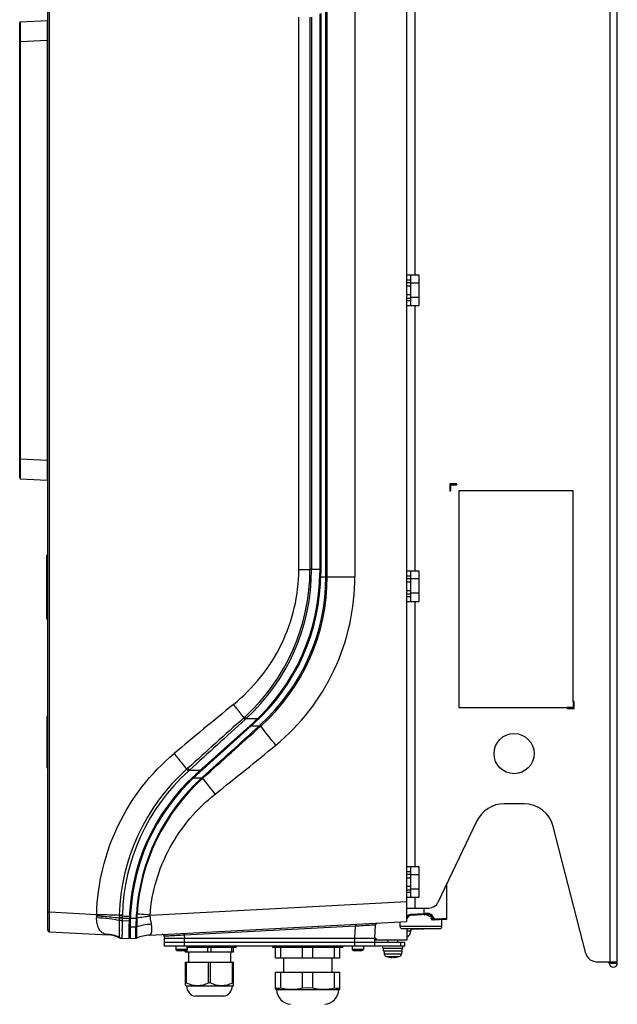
# Model space of a CAD drawing. Header units: millimetres. Extents: x 0 to 3364, y 0 to 2378.
# Tile 30 of 36: x 1997 to 2295, y 740 to 1231. Entities that reach past the tile are written whole.
import ezdxf

# ---------------------------------------------------------------- set-up
doc = ezdxf.new("R2010")
doc.units = ezdxf.units.MM
doc.header["$LTSCALE"] = 185.02
doc.layers.add('00_COMPONENTS', color=7, linetype='CONTINUOUS')

msp = doc.modelspace()

# ---------------------------------------------------------------- linework, layer by layer
at = {"layer": '00_COMPONENTS', "color": 9, "linetype": 'CONTINUOUS'}
for p, q in [((2291.93, 760.97), (2291.93, 1433.97)), ((2012.18, 786.06), (2012.18, 1402.87)), ((2136.49, 956.75), (2136.49, 1232.18)), ((2142.09, 1232.18), (2142.09, 956.75)), ((2142.84, 1232.18), (2142.84, 956.75)), ((2150.01, 953.19), (2150.01, 1235.74)), ((2150.7, 953.19), (2150.7, 1235.74)), ((2164.5, 1235.74), (2164.5, 953.19)), ((2194.43, 1235.82), (2194.43, 1103.62)), ((1997.23, 1219.79), (1997.71, 1219.79)), ((2010.95, 1220.49), (1997.71, 1219.79)), ((1997.71, 1011.93), (1997.71, 1219.79)), ((2010.95, 1220.49), (2010.95, 1011.23)), ((2010.95, 1220.49), (2011.23, 1220.49)), ((2190.43, 1099.82), (2192.43, 1099.82)), ((2190.43, 1092.12), (2192.43, 1092.12)), ((2194.43, 1088.32), (2194.43, 956.12)), ((1997.23, 1011.93), (1997.71, 1011.93)), ((1997.71, 1011.93), (2010.95, 1011.23)), ((2010.95, 1011.23), (2011.23, 1011.23)), ((2010.95, 1011.23), (2010.95, 1010.39)), ((2010.95, 1010.39), (2010.95, 1009.01)), ((2011.23, 956.72), (2010.73, 956.72)), ((2136.49, 956.75), (2142.09, 956.75)), ((2146.93, 956.75), (2142.09, 956.75)), ((2147.43, 954.97), (2146.93, 954.97)), ((2147.42, 953.19), (2164.5, 953.19)), ((2190.43, 952.32), (2192.43, 952.32)), ((2190.43, 944.62), (2192.43, 944.62)), ((2011.23, 939.22), (2010.73, 939.22)), ((2194.43, 940.82), (2194.43, 808.62)), ((2011.23, 880.67), (2011.03, 880.67)), ((2109.53, 883.2), (2109.08, 882.79)), ((2109.77, 882.02), (2109.08, 882.79)), ((2110.23, 882.44), (2109.53, 883.2)), ((2110.23, 882.44), (2109.77, 882.02)), ((2110.23, 882.44), (2115.99, 882.44)), ((2112.86, 878.88), (2116.87, 878.88)), ((2114.02, 879.91), (2113.68, 880.29)), ((2116.87, 878.88), (2117.12, 879.1)), ((2116.87, 878.88), (2117.24, 878.46)), ((2117.12, 879.1), (2117.49, 878.68)), ((2117.24, 878.46), (2117.49, 878.68)), ((2011.23, 860.67), (2011.03, 860.67)), ((2080.55, 857.17), (2080.38, 857.02)), ((2081.14, 857.7), (2080.55, 857.17)), ((2081.39, 856.25), (2080.55, 857.17)), ((2081.98, 856.78), (2081.14, 857.7)), ((2081.98, 856.78), (2081.39, 856.25)), ((2081.98, 856.78), (2087.58, 856.78)), ((2085.52, 854.26), (2085.19, 854.63)), ((2084.07, 852.92), (2088.15, 852.92)), ((2088.15, 852.92), (2088.34, 853.09)), ((2088.15, 852.92), (2088.45, 852.58)), ((2088.34, 853.09), (2088.64, 852.75)), ((2088.45, 852.58), (2088.64, 852.75)), ((2190.43, 804.82), (2192.43, 804.82)), ((2190.43, 797.12), (2192.43, 797.12)), ((2062.28, 784.47), (2190.43, 791.18)), ((2194.43, 793.32), (2194.43, 787.97)), ((2011.23, 786.06), (2012.18, 786.06)), ((2012.18, 786.06), (2035.65, 784.83)), ((2199, 785.15), (2199, 787.97)), ((2035.63, 784.15), (2035.65, 784.83)), ((2046.92, 782.96), (2046.91, 781.87)), ((2046.91, 781.87), (2046.91, 781.79)), ((2046.94, 784.14), (2046.92, 782.96)), ((2048.43, 783.04), (2046.92, 783.05)), ((2048.43, 782.97), (2046.92, 782.96)), ((2046.95, 784.5), (2046.94, 784.14)), ((2048.29, 784.11), (2046.94, 784.14)), ((2048.45, 784.46), (2046.95, 784.5)), ((2048.44, 784.11), (2048.29, 784.11)), ((2048.44, 784.11), (2048.43, 783.04)), ((2048.43, 783.04), (2048.43, 782.97)), ((2048.43, 782.97), (2051.97, 782.97)), ((2048.43, 782.97), (2048.44, 781.7)), ((2048.45, 784.46), (2048.44, 784.11)), ((2048.44, 781.7), (2051.94, 781.68)), ((2052.49, 783.45), (2052, 783.47)), ((2052.48, 782.96), (2055.35, 782.97)), ((2055.46, 784.97), (2055.79, 784.95)), ((2062.26, 783.85), (2062.28, 784.47)), ((2199, 785.15), (2192.41, 784.8)), ((2199.59, 785.18), (2199, 785.15)), ((2200.86, 785.24), (2199.59, 785.18)), ((2200.96, 785.24), (2200.86, 785.24)), ((2202.67, 783.84), (2201.59, 783.78)), ((2208.07, 782.6), (2204.24, 782.41)), ((2209.36, 782.67), (2208.07, 782.6)), ((2210.43, 782.72), (2209.36, 782.67)), ((2052.43, 779.94), (2051.93, 779.91)), ((2052.43, 778.54), (2055.23, 778.6)), ((2164.76, 778.9), (2079.34, 774.43)), ((2164.45, 772.97), (2164.76, 778.9)), ((2207.93, 778.77), (2186.93, 778.77)), ((2190.43, 776.67), (2192.43, 776.67)), ((2195.72, 777.57), (2195.72, 777.77)), ((2197.68, 777.77), (2197.68, 777.57)), ((2046.98, 773.27), (2047.01, 773.24)), ((2047.99, 772.94), (2047.86, 772.95)), ((2062.06, 774.47), (2062.11, 774.48)), ((2079.34, 774.43), (2079.42, 772.97)), ((2079.43, 768.97), (2079.43, 772.97)), ((2164.43, 768.97), (2164.43, 772.97)), ((2187.43, 768.97), (2187.43, 770.97)), ((2080.73, 767.37), (2075.13, 767.37)), ((2080.6, 767.14), (2075.26, 767.14)), ((2168.73, 767.37), (2163.13, 767.37)), ((2168.6, 767.14), (2163.26, 767.14)), ((2179.06, 765.2), (2187.81, 765.2)), ((2180.23, 763.8), (2186.64, 763.8)), ((2293.43, 760.97), (2293.43, 760.47)), ((2291.43, 760.47), (2295.43, 760.47))]:
    msp.add_line(p, q, dxfattribs=at)
at = {"layer": '00_COMPONENTS', "color": 3, "linetype": 'CONTINUOUS'}
for p, q in [((2295.43, 760.47), (2295.43, 1434.47)), ((2190.43, 1103.62), (2196.46, 1103.62)), ((2196.46, 1103.62), (2196.46, 1088.32)), ((2190.43, 1088.32), (2196.46, 1088.32)), ((2215.43, 999.47), (2211.93, 999.47)), ((2211.93, 999.47), (2211.93, 995.97)), ((2212.43, 998.97), (2215.43, 998.97)), ((2212.43, 995.97), (2212.43, 998.97)), ((2215.43, 998.97), (2215.43, 999.47)), ((2211.93, 995.97), (2212.43, 995.97)), ((2190.43, 956.12), (2196.46, 956.12)), ((2196.46, 956.12), (2196.46, 940.82)), ((2190.43, 940.82), (2196.46, 940.82)), ((2273.93, 890.97), (2273.43, 890.97)), ((2273.43, 890.97), (2273.43, 887.97)), ((2273.93, 887.47), (2273.93, 890.97)), ((2273.43, 887.97), (2270.43, 887.97)), ((2270.43, 887.97), (2270.43, 887.47)), ((2270.43, 887.47), (2273.93, 887.47)), ((2248.93, 839.97), (2238.93, 839.97)), ((2225.41, 831.45), (2205.92, 790.8)), ((2279.73, 765.24), (2263.46, 828.69)), ((2190.43, 808.62), (2196.46, 808.62)), ((2196.46, 808.62), (2196.46, 793.32)), ((2190.43, 793.32), (2196.46, 793.32)), ((2190.43, 787.97), (2201.41, 787.97)), ((2283.13, 761.69), (2285.53, 760.97)), ((2295.43, 760.97), (2285.53, 760.97)), ((2291.43, 760.47), (2291.43, 760.97))]:
    msp.add_line(p, q, dxfattribs=at)
at = {"layer": '00_COMPONENTS', "color": 7, "linetype": 'CONTINUOUS'}
for p, q in [((2011.23, 777.07), (2011.23, 1411.86)), ((2190.43, 781.2), (2190.43, 1405.17)), ((2146.93, 1233.74), (2146.93, 955.19)), ((2147.43, 1233.96), (2147.43, 954.97)), ((1997.23, 1002.44), (1997.23, 1229.28)), ((1997.71, 1229.78), (2011.05, 1230.48)), ((2190.43, 1101.12), (2192.43, 1101.12)), ((2192.43, 1088.32), (2192.43, 1103.62)), ((2190.43, 1098.12), (2192.43, 1098.12)), ((2196.46, 1099.53), (2192.43, 1099.53)), ((2190.43, 1093.82), (2192.43, 1093.82)), ((2190.43, 1090.82), (2192.43, 1090.82)), ((2196.46, 1092.41), (2192.43, 1092.41)), ((1997.71, 1001.94), (2010.95, 1001.25)), ((2273.43, 995.97), (2216.43, 995.97)), ((2216.43, 995.97), (2216.43, 887.97)), ((2273.43, 890.97), (2273.43, 995.97)), ((2010.73, 931.97), (2010.73, 963.97)), ((2011.23, 963.97), (2010.73, 963.97)), ((2190.43, 953.62), (2192.43, 953.62)), ((2192.43, 940.82), (2192.43, 956.12)), ((2190.43, 950.62), (2192.43, 950.62)), ((2196.46, 952.03), (2192.43, 952.03)), ((2190.43, 946.32), (2192.43, 946.32)), ((2190.43, 943.32), (2192.43, 943.32)), ((2196.46, 944.91), (2192.43, 944.91)), ((2011.23, 931.97), (2010.73, 931.97)), ((2011.23, 883.67), (2011.03, 883.67)), ((2011.03, 857.67), (2011.03, 883.67)), ((2011.13, 884.4), (2011.13, 883.67)), ((2216.43, 887.97), (2270.43, 887.97)), ((2113.52, 880.14), (2085.02, 854.48)), ((2114.02, 879.91), (2085.52, 854.26)), ((2011.23, 857.67), (2011.03, 857.67)), ((2190.43, 806.12), (2192.43, 806.12)), ((2192.43, 793.32), (2192.43, 808.62)), ((2190.43, 803.12), (2192.43, 803.12)), ((2196.46, 804.53), (2192.43, 804.53)), ((2210.43, 782.72), (2210.43, 800.22)), ((2190.43, 798.82), (2192.43, 798.82)), ((2190.43, 795.82), (2192.43, 795.82)), ((2196.46, 797.41), (2192.43, 797.41)), ((2062.06, 774.47), (2190.43, 781.2)), ((2186.93, 781.01), (2186.93, 778.77)), ((2190.78, 783.3), (2190.43, 782.7)), ((2200.88, 784.74), (2192.41, 784.3)), ((2199, 784.67), (2199.36, 784.67)), ((2203.22, 781.87), (2202.41, 783.33)), ((2209.96, 782.22), (2203.22, 781.87)), ((2207.93, 778.77), (2207.93, 782.11)), ((2012.18, 776.07), (2041.49, 774.54)), ((2051.93, 772.73), (2051.93, 780.16)), ((2052.43, 779.94), (2052.43, 772.81)), ((2174.43, 772.97), (2174.77, 779.48)), ((2187.93, 777.77), (2206.93, 777.77)), ((2190.43, 777.77), (2190.43, 771.97)), ((2192.43, 777.77), (2192.43, 776.67)), ((2192.91, 777.77), (2192.91, 777.57)), ((2192.91, 777.57), (2194.52, 777.57)), ((2194.29, 777.57), (2194.29, 777.77)), ((2194.52, 777.77), (2194.52, 777.57)), ((2194.52, 777.77), (2194.52, 777.57)), ((2194.52, 777.57), (2196.68, 777.57)), ((2195.2, 777.57), (2195.2, 777.77)), ((2196.32, 777.77), (2196.32, 777.57)), ((2196.68, 777.57), (2196.68, 777.77)), ((2197.45, 777.77), (2197.45, 777.57)), ((2197.45, 777.57), (2199.11, 777.57)), ((2198.36, 777.57), (2198.36, 777.77)), ((2198.6, 777.77), (2198.6, 777.57)), ((2199.11, 777.77), (2199.11, 777.57)), ((2199.11, 777.57), (2199.11, 777.77)), ((2199.3, 777.57), (2199.3, 777.77)), ((2200.84, 777.57), (2199.3, 777.57)), ((2200.84, 777.77), (2200.84, 777.57)), ((2047.84, 772.94), (2051.93, 772.73)), ((2047.84, 772.94), (2047.84, 772.94)), ((2047.84, 772.94), (2047.84, 772.94)), ((2047.85, 772.95), (2047.99, 772.94)), ((2047.87, 772.94), (2047.85, 772.94)), ((2047.9, 772.94), (2047.87, 772.94)), ((2047.96, 772.94), (2047.9, 772.94)), ((2047.99, 772.94), (2047.96, 772.94)), ((2052.43, 773.57), (2051.93, 773.47)), ((2052.43, 772.81), (2055.26, 772.96)), ((2055.48, 772.99), (2055.59, 773.03)), ((2055.59, 773.03), (2055.59, 773.03)), ((2055.59, 773.03), (2055.59, 773.03)), ((2069.39, 773.85), (2069.43, 772.97)), ((2069.43, 772.97), (2174.93, 772.97)), ((2069.43, 768.97), (2069.43, 772.97)), ((2069.43, 770.97), (2189.43, 770.97)), ((2190.43, 771.97), (2174.38, 771.97)), ((2174.43, 768.97), (2174.43, 772.97)), ((2174.93, 772.97), (2174.93, 771.97)), ((2180.93, 770.97), (2180.93, 771.97)), ((2185.93, 770.97), (2185.93, 771.97)), ((2189.43, 768.97), (2189.43, 770.97)), ((2189.43, 768.97), (2069.43, 768.97)), ((2075.13, 768.97), (2075.13, 767.37)), ((2079.33, 766.57), (2076.53, 766.57)), ((2079.93, 765.97), (2079.93, 766.79)), ((2103.93, 765.97), (2079.93, 765.97)), ((2080.73, 768.97), (2080.73, 767.37)), ((2080.73, 768.47), (2105.32, 768.47)), ((2080.8, 765.97), (2080.8, 768.47)), ((2081.43, 765.97), (2081.43, 760.97)), ((2091.07, 765.97), (2091.07, 768.47)), ((2092.8, 765.97), (2092.8, 768.47)), ((2102.43, 765.97), (2102.43, 760.97)), ((2103.07, 765.97), (2103.07, 768.47)), ((2103.93, 765.97), (2103.93, 768.47)), ((2105.32, 768.97), (2105.32, 768.47)), ((2123.43, 768.97), (2123.43, 768.47)), ((2123.43, 768.47), (2158.43, 768.47)), ((2124.93, 762.97), (2124.93, 768.47)), ((2127.53, 762.97), (2127.53, 768.47)), ((2138.34, 762.97), (2138.34, 768.47)), ((2143.53, 762.97), (2143.53, 768.47)), ((2154.34, 762.97), (2154.34, 768.47)), ((2156.93, 762.97), (2156.93, 768.47)), ((2158.43, 768.97), (2158.43, 768.47)), ((2163.13, 768.97), (2163.13, 767.37)), ((2167.33, 766.57), (2164.53, 766.57)), ((2168.73, 768.97), (2168.73, 767.37)), ((2178.43, 767.97), (2178.43, 768.97)), ((2178.43, 767.97), (2188.43, 767.97)), ((2178.83, 766.67), (2178.83, 767.97)), ((2178.83, 766.67), (2188.03, 766.67)), ((2178.93, 766.67), (2179.06, 765.2)), ((2187.93, 766.67), (2187.81, 765.2)), ((2188.03, 766.67), (2188.03, 767.97)), ((2188.43, 767.97), (2188.43, 768.97)), ((2079.93, 760.97), (2103.93, 760.97)), ((2079.93, 749.41), (2079.93, 760.97)), ((2080.43, 750.71), (2080.43, 760.97)), ((2091.43, 750.71), (2091.43, 760.97)), ((2092.43, 750.71), (2092.43, 760.97)), ((2103.43, 750.71), (2103.43, 760.97)), ((2103.93, 749.41), (2103.93, 760.97)), ((2156.93, 762.97), (2124.93, 762.97)), ((2128.93, 762.97), (2128.93, 755.97)), ((2152.93, 762.97), (2152.93, 755.97)), ((2180.23, 763.8), (2180.98, 763.62)), ((2180.98, 763.62), (2180.98, 763.62)), ((2183.08, 763.62), (2183.43, 763.62)), ((2183.08, 763.4), (2183.08, 763.62)), ((2183.43, 763.62), (2183.78, 763.62)), ((2183.78, 763.62), (2183.78, 763.4)), ((2186.64, 763.8), (2185.88, 763.62)), ((2185.88, 763.62), (2185.88, 763.62)), ((2124.93, 755.97), (2156.93, 755.97)), ((2124.93, 747.5), (2124.93, 755.97)), ((2127.53, 748.16), (2127.53, 755.97)), ((2138.34, 748.16), (2138.34, 755.97)), ((2143.53, 748.16), (2143.53, 755.97)), ((2154.34, 748.16), (2154.34, 755.97)), ((2156.93, 747.5), (2156.93, 755.97)), ((2080.43, 750.71), (2079.93, 750.71)), ((2080.45, 749.05), (2079.93, 749.41)), ((2103.42, 749.05), (2080.45, 749.05)), ((2091.93, 750.7), (2091.43, 750.71)), ((2092.43, 750.71), (2091.93, 750.7)), ((2103.42, 749.05), (2103.93, 749.41)), ((2103.93, 750.71), (2103.43, 750.71)), ((2125.44, 747.23), (2124.93, 747.49)), ((2156.43, 747.23), (2125.44, 747.23)), ((2140.93, 748.04), (2138.34, 748.16)), ((2143.53, 748.16), (2140.93, 748.04)), ((2156.43, 747.23), (2156.93, 747.49)), ((2098.93, 743.97), (2084.93, 743.97))]:
    msp.add_line(p, q, dxfattribs=at)
at = {"layer": '00_COMPONENTS', "color": 3, "linetype": 'CONTINUOUS'}
msp.add_circle((2243.93, 864.97), 10, dxfattribs=at)
at = {"layer": '00_COMPONENTS', "color": 7, "linetype": 'CONTINUOUS'}
for centre, radius, start, end in [((1997.73, 1229.28), 0.5, 93, 180), ((1997.73, 1002.44), 0.5, 180, 267), ((2010.93, 1000.95), 0.3, 0, 87), ((2045.93, 955.19), 101, 312, 360), ((2046.43, 954.97), 101, 312, 360), ((2151.93, 780.16), 100, 132, 180), ((2152.43, 779.94), 100, 132, 180), ((2192.52, 782.3), 2, 93, 150), ((2199.72, 782.62), 2.06, 89.9667, 93.0011), ((2209.93, 782.72), 0.5, 272.9992, 360), ((2012.23, 777.07), 1, 180.0273, 267.0014), ((2012.23, 777.07), 1, 180, 267), ((2175.77, 779.43), 1, 92.9828, 176.9982), ((2187.93, 778.77), 1, 180, 270), ((2188.93, 776.67), 3.5, 297.218, 360), ((2206.93, 778.77), 1, 270, 360), ((2040.7, 759.56), 15, 64.7994, 87), ((2047.94, 774.94), 2, 244.7962, 267.0004), ((2055.21, 773.95), 1, 272.9968, 292.0936), ((2055.21, 773.96), 1.01, 273.0539, 285.7249), ((2063.11, 754.5), 20, 93.0001, 112.0963), ((2068.39, 773.8), 1, 3, 93), ((2075.41, 767.37), 0.28, 180, 237.7308), ((2077.93, 771.37), 5, 237.7308, 253.7398), ((2077.93, 771.37), 5, 286.2602, 302.2692), ((2080.45, 767.37), 0.28, 302.2692, 360), ((2163.41, 767.37), 0.28, 180, 237.7308), ((2165.93, 771.37), 5, 237.7308, 253.7398), ((2165.93, 771.37), 5, 286.2602, 302.2692), ((2168.45, 767.37), 0.28, 302.2692, 360), ((2180.66, 765.34), 1.6, 185, 254.506), ((2183.43, 775.37), 11.99, 258.2142, 265.9364), ((2183.43, 775.37), 11.99, 274.0636, 281.7858), ((2186.21, 765.34), 1.6, 285.494, 355), ((2085.98, 749.41), 5.55, 183.78, 259.0816), ((2097.88, 749.41), 5.55, 280.9184, 356.22), ((2126.23, 755.4), 7.36, 259.8277, 280.1723), ((2132.96, 747.49), 7.53, 182.0242, 265.9673), ((2132.93, 769.89), 22.4, 256.0424, 283.9576), ((2148.93, 769.89), 22.4, 256.0424, 283.9576), ((2148.9, 747.49), 7.53, 274.0327, 357.9758), ((2155.63, 755.4), 7.36, 259.8277, 280.1723)]:
    msp.add_arc(centre, radius, start, end, dxfattribs=at)
at = {"layer": '00_COMPONENTS', "color": 9, "linetype": 'CONTINUOUS'}
for centre, radius, start, end in [((2042.61, 956.81), 99.48, 312.2719, 359.9675), ((2041.97, 956.7), 100.87, 312.5849, 0.0289), ((2050.12, 953.2), 99.89, 312.1176, 359.996), ((2050.56, 953.18), 100.15, 311.9419, 0.0074), ((3866.72, -1277.38), 2793.34, 129.1313, 129.91853), ((569.18, 2767.5), 2454.43, 308.4309, 309.33774), ((2148.27, 781.76), 101.36, 132.0511, 178.4491), ((2149.15, 781.71), 100.73, 132.272, 178.4349), ((2155.61, 778.64), 100.34, 132.2456, 176.3856), ((2155.35, 778.57), 99.76, 132.1079, 176.3367), ((2048.88, 783.19), 13.29, 175.8697, 179.9803), ((2048.37, 796.95), 15.17, 268.0504, 269.1033), ((2048.38, 795.87), 14.17, 267.8539, 268.9797), ((2048.39, 798.36), 16.58, 269.0943, 270.1549), ((2048.41, 797.18), 15.48, 268.9701, 270.1078), ((2144.07, 778.21), 88.84, 176.9314, 179.7464), ((2181.04, 776.97), 125.83, 176.3556, 177.2681), ((2052.73, 823.51), 40.63, 273.6974, 274.1686), ((2162.45, 779.03), 106.84, 177.8748, 180.1981), ((2140.37, 779.54), 84.75, 176.3413, 177.6664), ((2095.12, 508.21), 277.59, 96.7987, 98.1661), ((2192.54, 782.3), 2.5, 93.0196, 96.3562), ((2190.69, 784.7), 8.31, 1.3308, 3.0499), ((2201.05, 782.87), 1.89, 30.9325, 39.9666), ((2134.72, 743.66), 78.94, 28.9727, 30.5954), ((2136.36, 742.86), 78.56, 31.0042, 31.6664), ((2136.83, 743.14), 78.02, 30.2183, 31.0047), ((1941.71, 779.37), 106.72, 358.5764, 358.968), ((2048.09, 774.92), 1.99, 235.9365, 246.2577), ((2048.07, 774.94), 2, 237.8466, 247.5451), ((2048.09, 774.93), 1.99, 246.3183, 263.3164), ((2048.07, 774.95), 2.01, 247.6232, 266.9334), ((2011.83, 776.94), 36.56, 356.718, 356.9707), ((2063.09, 754.77), 19.74, 92.8196, 112.3157)]:
    msp.add_arc(centre, radius, start, end, dxfattribs=at)
at = {"layer": '00_COMPONENTS', "color": 3, "linetype": 'CONTINUOUS'}
for centre, radius, start, end in [((2238.93, 824.97), 15, 90, 154.382), ((2248.93, 824.97), 15, 14.382, 90), ((2201.41, 792.97), 5, 270, 334.382), ((2284.58, 766.48), 5, 194.382, 253.1416), ((2293.43, 760.47), 2, 180, 360)]:
    msp.add_arc(centre, radius, start, end, dxfattribs=at)
at = {"layer": '00_COMPONENTS', "color": 9, "linetype": 'CONTINUOUS'}
for points, knots in [([(1997.71, 1219.79), (1997.71, 1220.44), (1997.7, 1221.72), (1997.7, 1223.57), (1997.7, 1225.27), (1997.7, 1226.77), (1997.7, 1227.85), (1997.7, 1228.57), (1997.7, 1228.99), (1997.71, 1229.31), (1997.69, 1229.57), (1997.72, 1229.68), (1997.69, 1229.78), (1997.71, 1229.78)], [0, 0, 0, 0, 0.195086, 0.382736, 0.555643, 0.707206, 0.831558, 0.881995, 0.923929, 0.956963, 0.980787, 0.995167, 1, 1, 1, 1]), ([(2010.95, 1230.47), (2010.96, 1230.47), (2010.93, 1230.37), (2010.97, 1230.27), (2010.95, 1230.01), (2010.96, 1229.69), (2010.95, 1229.27), (2010.96, 1228.55), (2010.96, 1227.46), (2010.96, 1225.96), (2010.95, 1224.26), (2010.95, 1222.41), (2010.95, 1221.14), (2010.95, 1220.49)], [0, 0, 0, 0, 0.004809, 0.019179, 0.043002, 0.076043, 0.117995, 0.168461, 0.292895, 0.44453, 0.617477, 0.805029, 1, 1, 1, 1]), ([(1997.71, 1001.94), (1997.69, 1001.94), (1997.72, 1002.04), (1997.69, 1002.15), (1997.71, 1002.41), (1997.7, 1002.73), (1997.7, 1003.15), (1997.7, 1003.87), (1997.7, 1004.95), (1997.7, 1006.45), (1997.7, 1008.15), (1997.7, 1010), (1997.71, 1011.28), (1997.71, 1011.93)], [0, 0, 0, 0, 0.004833, 0.019213, 0.043037, 0.076071, 0.118004, 0.168442, 0.292793, 0.444357, 0.617263, 0.804913, 1, 1, 1, 1]), ([(2010.95, 1009.01), (2010.95, 1008.14), (2010.95, 1005.64), (2010.96, 1003.13), (2010.95, 1001.5)], [0, 0, 0, 0, 0.3472, 1, 1, 1, 1]), ([(2010.95, 1001.5), (2010.95, 1001.43), (2010.92, 1001.38), (2010.97, 1001.25), (2010.95, 1001.25)], [0, 0, 0, 0, 0.748993, 1, 1, 1, 1]), ([(2103.85, 889.42), (2113.77, 897.48), (2130.4, 918.08), (2136.49, 943.97), (2136.49, 956.75)], [0, 0, 0, 0, 0.500099, 1, 1, 1, 1]), ([(2125.02, 869.19), (2137.29, 879.23), (2157.48, 905.23), (2164.5, 937.33), (2164.5, 953.19)], [0, 0, 0, 0, 0.499809, 1, 1, 1, 1]), ([(2103.85, 889.42), (2104.32, 888.83), (2106.08, 886.64), (2107.82, 884.43), (2109.08, 882.79)], [0, 0, 0, 0, 0.26694, 1, 1, 1, 1]), ([(2125.02, 869.19), (2124.33, 870.03), (2121.79, 873.17), (2119.28, 876.34), (2117.49, 878.68)], [0, 0, 0, 0, 0.270143, 1, 1, 1, 1]), ([(2035.65, 784.83), (2036.08, 800), (2043.36, 830.48), (2062.61, 855.27), (2074.24, 864.99)], [0, 0, 0, 0, 0.500177, 1, 1, 1, 1]), ([(2074.24, 864.99), (2074.83, 864.28), (2076.97, 861.7), (2079.07, 859.1), (2080.55, 857.17)], [0, 0, 0, 0, 0.27586, 1, 1, 1, 1]), ([(2094.78, 844.8), (2094.24, 845.49), (2092.17, 848.13), (2090.13, 850.78), (2088.64, 852.75)], [0, 0, 0, 0, 0.263115, 1, 1, 1, 1]), ([(2062.28, 784.47), (2063.13, 796.11), (2070.03, 819.25), (2085.63, 837.55), (2094.78, 844.8)], [0, 0, 0, 0, 0.499913, 1, 1, 1, 1]), ([(2012.18, 776.07), (2012.16, 776.08), (2012.19, 776.18), (2012.16, 776.28), (2012.17, 776.54), (2012.16, 777.03), (2012.16, 777.87), (2012.16, 779.09), (2012.16, 780.58), (2012.17, 782.94), (2012.17, 784.79), (2012.18, 786.06)], [0, 0, 0, 0, 0.004866, 0.019267, 0.043097, 0.076151, 0.16852, 0.292865, 0.444423, 0.617285, 1, 1, 1, 1]), ([(2035.59, 783.19), (2037.72, 783.12), (2041.51, 782.85), (2045.29, 782.29), (2046.91, 781.87)], [0, 0, 0, 0, 0.559962, 1, 1, 1, 1]), ([(2039.99, 774.97), (2039.29, 775.2), (2037.9, 775.88), (2036.46, 777.84), (2035.74, 780.36), (2035.59, 782.21), (2035.59, 783.19)], [0, 0, 0, 0, 0.222314, 0.446492, 0.705255, 1, 1, 1, 1]), ([(2035.63, 784.15), (2036.72, 784.08), (2040.49, 783.81), (2044.26, 783.47), (2046.92, 783.05)], [0, 0, 0, 0, 0.288946, 1, 1, 1, 1]), ([(2035.65, 784.83), (2036.74, 784.8), (2040.5, 784.69), (2044.27, 784.58), (2046.95, 784.5)], [0, 0, 0, 0, 0.288945, 1, 1, 1, 1]), ([(2046.91, 781.79), (2046.91, 780.73), (2046.91, 778.78), (2046.91, 776.22), (2046.89, 774.53), (2046.93, 773.65), (2046.94, 773.36), (2046.98, 773.27)], [0, 0, 0, 0, 0.373513, 0.685627, 0.901786, 0.966397, 1, 1, 1, 1]), ([(2047.85, 781.79), (2047.76, 781.79), (2047.45, 781.81), (2047.13, 781.83), (2046.91, 781.87)], [0, 0, 0, 0, 0.289657, 1, 1, 1, 1]), ([(2047.85, 781.71), (2047.76, 781.71), (2047.45, 781.73), (2047.13, 781.75), (2046.91, 781.79)], [0, 0, 0, 0, 0.289572, 1, 1, 1, 1]), ([(2048.44, 781.7), (2048.44, 781.32), (2048.44, 779.91), (2048.44, 778.49), (2048.42, 777.45)], [0, 0, 0, 0, 0.264049, 1, 1, 1, 1]), ([(2062.28, 784.47), (2061.72, 784.51), (2059.56, 784.67), (2057.4, 784.83), (2055.79, 784.95)], [0, 0, 0, 0, 0.256128, 1, 1, 1, 1]), ([(2063, 779.94), (2062.96, 780.25), (2062.76, 781.56), (2062.5, 782.87), (2062.26, 783.85)], [0, 0, 0, 0, 0.237894, 1, 1, 1, 1]), ([(2190.78, 783.3), (2190.8, 783.33), (2190.61, 783.38), (2190.57, 783.44), (2190.49, 783.49)], [0, 0, 0, 0, 0.220984, 1, 1, 1, 1]), ([(2192.41, 784.3), (2192.46, 784.3), (2192.38, 784.57), (2192.42, 784.68), (2192.41, 784.8)], [0, 0, 0, 0, 0.294232, 1, 1, 1, 1]), ([(2199, 784.65), (2199.02, 784.65), (2198.99, 784.78), (2199.01, 784.84), (2199.01, 784.9)], [0, 0, 0, 0, 0.271303, 1, 1, 1, 1]), ([(2200.88, 784.74), (2200.93, 784.75), (2200.96, 785), (2200.97, 785.13), (2200.96, 785.24)], [0, 0, 0, 0, 0.316847, 1, 1, 1, 1]), ([(2203.23, 784.11), (2203, 784.48), (2202.31, 785.11), (2201.4, 785.27), (2200.96, 785.24)], [0, 0, 0, 0, 0.498437, 1, 1, 1, 1]), ([(2203.03, 783.98), (2203.04, 783.99), (2203.07, 784.02), (2203.1, 784.04), (2203.11, 784.06)], [0, 0, 0, 0, 0.510918, 1, 1, 1, 1]), ([(2048.4, 776.72), (2048.4, 776.56), (2048.38, 775.99), (2048.36, 775.42), (2048.34, 775.01)], [0, 0, 0, 0, 0.272819, 1, 1, 1, 1]), ([(2055.26, 772.96), (2055.2, 773.1), (2055.27, 773.65), (2055.19, 774.76), (2055.23, 776.5), (2055.22, 777.85), (2055.23, 778.6)], [0, 0, 0, 0, 0.078713, 0.283109, 0.598, 1, 1, 1, 1]), ([(2055.59, 773.03), (2055.62, 773.05), (2055.57, 773.22), (2055.63, 773.48), (2055.61, 773.97), (2055.62, 774.62), (2055.62, 775.44), (2055.62, 776.8), (2055.62, 777.89), (2055.61, 778.66)], [0, 0, 0, 0, 0.018473, 0.07086, 0.156252, 0.273006, 0.418808, 0.590869, 1, 1, 1, 1]), ([(2063, 779.94), (2062.36, 779.88), (2059.88, 779.63), (2057.41, 779.15), (2055.61, 778.66)], [0, 0, 0, 0, 0.255958, 1, 1, 1, 1]), ([(2062.11, 774.48), (2062.73, 774.62), (2063.2, 776.13), (2063.2, 777.91), (2063.1, 779.23), (2063, 779.94)], [0, 0, 0, 0, 0.329583, 0.625389, 1, 1, 1, 1]), ([(2164.71, 779.85), (2164.73, 779.85), (2164.68, 779.7), (2164.74, 779.56), (2164.73, 779.24), (2164.75, 779.02), (2164.76, 778.9)], [0, 0, 0, 0, 0.075292, 0.289714, 0.613935, 1, 1, 1, 1]), ([(2174.77, 779.48), (2174.78, 779.5), (2174.67, 779.46), (2174.57, 779.49), (2174.31, 779.46), (2173.82, 779.45), (2172.97, 779.39), (2171.74, 779.33), (2170.24, 779.24), (2167.88, 779.1), (2166.03, 778.98), (2164.76, 778.9)], [0, 0, 0, 0, 0.004802, 0.019183, 0.043041, 0.076166, 0.168782, 0.293432, 0.445208, 0.618079, 1, 1, 1, 1]), ([(2039.99, 774.97), (2040.61, 775.01), (2043.04, 774.97), (2045.47, 774.19), (2047.01, 773.24)], [0, 0, 0, 0, 0.256146, 1, 1, 1, 1]), ([(2041.49, 774.54), (2041.65, 774.53), (2040.48, 774.79), (2040.33, 774.87), (2039.99, 774.97)], [0, 0, 0, 0, 0.310414, 1, 1, 1, 1]), ([(2047.01, 773.24), (2047.02, 773.21), (2047.02, 773.19), (2047.1, 773.13), (2047.09, 773.13)], [0, 0, 0, 0, 0.739129, 1, 1, 1, 1]), ([(2048.27, 774.04), (2048.24, 773.77), (2048.21, 773.47), (2048.09, 772.93), (2047.99, 772.94)], [0, 0, 0, 0, 0.723585, 1, 1, 1, 1]), ([(2055.26, 772.96), (2055.26, 772.96), (2055.26, 772.96), (2055.26, 772.96), (2055.26, 772.96)], [0, 0, 0, 0, 0.442577, 1, 1, 1, 1]), ([(2055.26, 772.96), (2055.26, 772.96), (2055.26, 772.96), (2055.26, 772.96), (2055.26, 772.96)], [0, 0, 0, 0, 0.426737, 1, 1, 1, 1]), ([(2079.34, 774.43), (2078.07, 774.36), (2076.22, 774.26), (2073.88, 774.13), (2072.39, 774.05), (2071.17, 773.97), (2070.33, 773.93), (2069.85, 773.89), (2069.59, 773.89), (2069.49, 773.85), (2069.39, 773.87), (2069.39, 773.85)], [0, 0, 0, 0, 0.383154, 0.556035, 0.707509, 0.831726, 0.923974, 0.956982, 0.98078, 0.995157, 1, 1, 1, 1]), ([(2079.29, 775.37), (2079.31, 775.37), (2079.27, 775.22), (2079.33, 775.08), (2079.32, 774.76), (2079.34, 774.55), (2079.34, 774.43)], [0, 0, 0, 0, 0.075293, 0.289715, 0.613935, 1, 1, 1, 1])]:
    msp.add_open_spline(points, degree=3, knots=knots, dxfattribs=at)
at = {"layer": '00_COMPONENTS', "color": 7, "linetype": 'CONTINUOUS'}
for points in [[(2011.05, 1230.48), (2011.11, 1230.48), (2011.17, 1230.5), (2011.21, 1230.53)], [(2200.31, 784.59), (2200.12, 784.65), (2199.92, 784.68), (2199.72, 784.68)], [(2201.34, 783.77), (2201.11, 784.15), (2200.73, 784.46), (2200.31, 784.59)]]:
    msp.add_open_spline(points, degree=3, dxfattribs=at)
at = {"layer": '00_COMPONENTS', "color": 9, "linetype": 'CONTINUOUS'}
for points in [[(2109.08, 882.79), (2099.76, 874.43), (2090.45, 866.07), (2081.14, 857.7)], [(2109.77, 882.02), (2100.51, 873.61), (2091.25, 865.19), (2081.98, 856.78)], [(2088.34, 853.09), (2097.85, 861.69), (2107.36, 870.28), (2116.87, 878.88)], [(2088.64, 852.75), (2098.18, 861.32), (2107.71, 869.89), (2117.24, 878.46)], [(2048.44, 784.11), (2049.61, 783.87), (2050.82, 784.01), (2052.01, 783.99)], [(2191.24, 784.44), (2190.92, 784.24), (2190.63, 783.96), (2190.43, 783.65)], [(2192.27, 784.79), (2191.9, 784.75), (2191.54, 784.62), (2191.24, 784.44)], [(2202.5, 784.08), (2202.12, 784.53), (2201.46, 784.78), (2200.88, 784.74)], [(2202.67, 783.84), (2202.8, 783.86), (2202.92, 783.91), (2203.03, 783.98)], [(2055.23, 778.6), (2055.35, 778.61), (2055.48, 778.61), (2055.59, 778.67)], [(2048.33, 774.85), (2048.31, 774.58), (2048.3, 774.31), (2048.27, 774.04)]]:
    msp.add_open_spline(points, degree=3, dxfattribs=at)
at = {"layer": '00_COMPONENTS', "color": 7, "linetype": 'CONTINUOUS'}
for points, knots in [([(2204.24, 782.41), (2204.16, 782.23), (2204.03, 782.02), (2203.82, 781.9), (2203.77, 781.9)], [0, 0, 0, 0, 0.817699, 1, 1, 1, 1]), ([(2182.58, 763.4), (2182.65, 763.4), (2182.74, 763.39), (2182.86, 763.39), (2182.93, 763.39), (2182.99, 763.39), (2183.04, 763.39), (2183.07, 763.39), (2183.08, 763.4), (2183.08, 763.4)], [0, 0, 0, 0, 0.381066, 0.553203, 0.704048, 0.827833, 0.919931, 0.977237, 1, 1, 1, 1]), ([(2183.78, 763.4), (2183.78, 763.4), (2183.8, 763.39), (2183.83, 763.39), (2183.87, 763.39), (2183.93, 763.39), (2184.01, 763.39), (2184.13, 763.39), (2184.22, 763.4), (2184.28, 763.4)], [0, 0, 0, 0, 0.022763, 0.080069, 0.172167, 0.295952, 0.446797, 0.618934, 1, 1, 1, 1]), ([(2080.43, 750.71), (2081.29, 750.29), (2083.09, 749.64), (2085.93, 749.3), (2088.78, 749.64), (2090.58, 750.29), (2091.43, 750.71)], [0, 0, 0, 0, 0.251598, 0.5, 0.748402, 1, 1, 1, 1]), ([(2092.43, 750.71), (2093.29, 750.29), (2095.09, 749.64), (2097.93, 749.3), (2100.78, 749.64), (2102.58, 750.29), (2103.43, 750.71)], [0, 0, 0, 0, 0.251598, 0.5, 0.748402, 1, 1, 1, 1])]:
    msp.add_open_spline(points, degree=3, knots=knots, dxfattribs=at)

doc.saveas('drawing.dxf')
